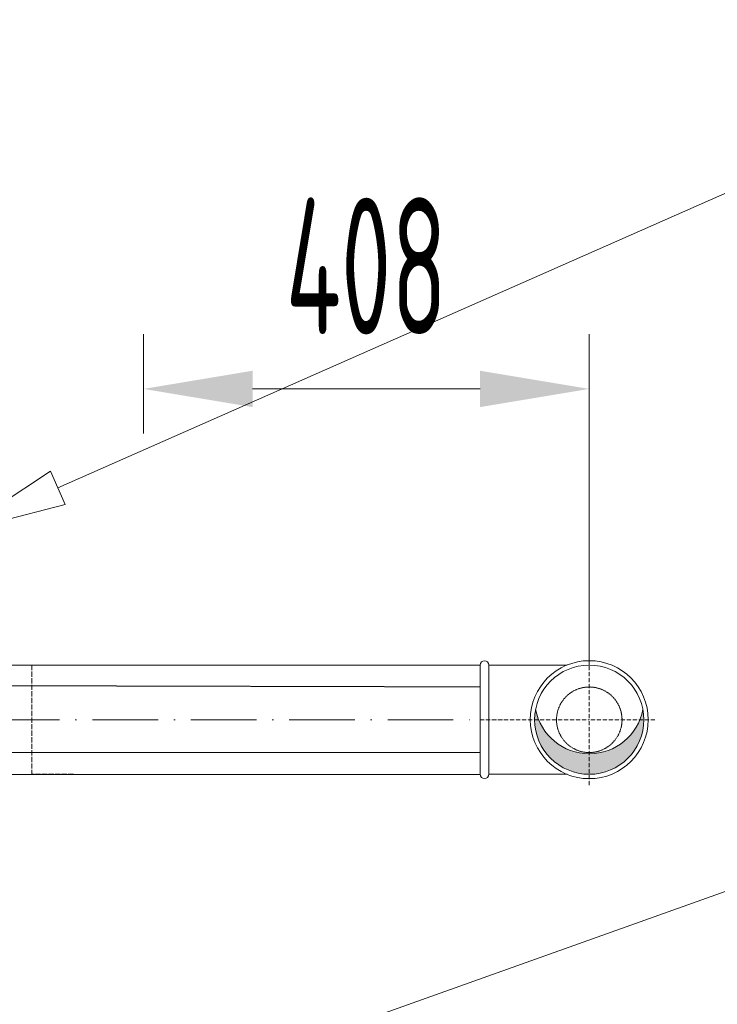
# Model space of a CAD drawing. Header units: millimetres. Extents: x 17747 to 112039, y -74980 to 446921.
# Tile 225 of 256: x 55498 to 56137, y 182823 to 183725. Entities that reach past the tile are written whole.
import ezdxf

# ---------------------------------------------------------------- set-up
doc = ezdxf.new("R2010")
doc.units = ezdxf.units.MM
for name, pattern in [('ACAD_ISO02W100', [15, 12, -3]), ('ACAD_ISO10W100', [18, 12, -3, 0, -3]), ('phl_thick', [0]), ('ČÁRKOVANÁ', [0.75, 0.5, -0.25])]:
    doc.linetypes.add(name, pattern=pattern)
for name, color, linetype, lineweight in [('JS_VYT_POPIS - OBECNĚ', 7, 'Continuous', 5), ('VZT_09 ODA (SÁNÍ) - OBRYS', 7, 'Continuous', 5), ('VZT_10 ODA (SÁNÍ) - OSA', 7, 'ACAD_ISO10W100', 5), ('VZT_50 POPIS - OBECNE', 7, 'Continuous', 5)]:
    doc.layers.add(name, color=color, linetype=linetype, lineweight=lineweight)
doc.layers.add('VZT_11 ODA (SÁNÍ) - NETISK', color=8, linetype='ACAD_ISO02W100', lineweight=5, plot=False)
doc.styles.add('EVORA_125', font='isocp.shx', dxfattribs={"width": 0.6, "height": 125})

# ---------------------------------------------------------------- blocks, each defined once
blk = doc.blocks.new('_ClosedBlank')
at = {"color": 0, "linetype": 'ByBlock', "lineweight": -2}
for p, q in [((-1, 0.1667), (0, 0)), ((-1, 0.1667), (-1, -0.1667)), ((0, 0), (-1, -0.1667))]:
    blk.add_line(p, q, dxfattribs=at)

msp = doc.modelspace()

# ---------------------------------------------------------------- hatches: boundary and pattern name
at = {"layer": 'VZT_09 ODA (SÁNÍ) - OBRYS', "lineweight": 5}
h = msp.add_hatch(color=256, dxfattribs=at)
h.dxf.hatch_style = 1
h.paths.add_polyline_path([(56068.58, 183093.17, -0.82717), (55970.35, 183093.17, 0.470601), (56019.46, 183033.8, 0.470601)])

# ---------------------------------------------------------------- linework, layer by layer
at = {"layer": 'JS_VYT_POPIS - OBECNĚ', "linetype": 'ByBlock'}
for points in [[(55532.92, 183295.91), (57549.15, 184186)], [(55535.62, 182709.54), (57422.02, 183382.5)]]:
    msp.add_lwpolyline(points, dxfattribs=at)
at = {"layer": 'VZT_09 ODA (SÁNÍ) - OBRYS'}
for p, q in [((55919.46, 183133.8), (55919.46, 183033.8)), ((55999.07, 183133.8), (55927.46, 183133.8)), ((55927.46, 183033.8), (55999.07, 183033.8))]:
    msp.add_line(p, q, dxfattribs=at)
at = {"layer": 'VZT_09 ODA (SÁNÍ) - OBRYS', "linetype": 'ČÁRKOVANÁ'}
for p, q in [((55919.46, 183113.8), (55284.36, 183115.38)), ((55919.46, 183053.8), (55284.36, 183053.72))]:
    msp.add_line(p, q, dxfattribs=at)
at = {"layer": 'VZT_09 ODA (SÁNÍ) - OBRYS'}
for points in [[(55919.46, 183133.72), (55384.36, 183133.72)], [(55919.46, 183033.72), (55384.36, 183033.72)]]:
    msp.add_lwpolyline(points, dxfattribs=at)
for radius in [54, 50]:
    msp.add_circle((56019.46, 183083.8), radius, dxfattribs=at)
at = {"layer": 'VZT_09 ODA (SÁNÍ) - OBRYS', "linetype": 'ČÁRKOVANÁ'}
msp.add_circle((56019.46, 183083.72), 30, dxfattribs=at)
at = {"layer": 'VZT_09 ODA (SÁNÍ) - OBRYS'}
for centre, start, end in [((55923.46, 183133.8), 0, 180), ((55923.46, 183033.8), 180, 0)]:
    msp.add_arc(centre, 4, start, end, dxfattribs=at)
at = {"layer": 'VZT_09 ODA (SÁNÍ) - OBRYS', "lineweight": 5}
msp.add_arc((56019.46, 183102.55), 50, 190.80692, 349.19308, dxfattribs=at)
at = {"layer": 'VZT_09 ODA (SÁNÍ) - OBRYS'}
msp.add_open_spline([(55927.46, 183133.8), (55927.46, 183133.8), (55927.46, 183132.61), (55927.46, 183127.9), (55927.46, 183124.32), (55927.44, 183115.22), (55927.44, 183109.78), (55927.42, 183097.78), (55927.41, 183091.36), (55927.41, 183078.42), (55927.42, 183072.03), (55927.43, 183060.02), (55927.44, 183054.5), (55927.45, 183045), (55927.46, 183041.14), (55927.46, 183035.66), (55927.46, 183034.11), (55927.46, 183033.81), (55927.46, 183033.8), (55927.46, 183033.8)], degree=3, knots=[78.871774, 78.871774, 78.871774, 78.871774, 97.804615, 97.804615, 117.523893, 117.523893, 137.264303, 137.264303, 156.831737, 156.831737, 176.103874, 176.103874, 195.460379, 195.460379, 215.101284, 215.101284, 234.82164, 234.82164, 236.873956, 236.873956, 236.873956, 236.873956], dxfattribs=at)
at = {"layer": 'VZT_10 ODA (SÁNÍ) - OSA', "ltscale": 0.3}
for p in [(56019.46, 183143.8), (55919.46, 183083.8), (56079.46, 183083.8), (56019.46, 183023.8)]:
    msp.add_line(p, (56019.46, 183083.8), dxfattribs=at)
at = {"layer": 'VZT_10 ODA (SÁNÍ) - OSA', "ltscale": 5}
msp.add_lwpolyline([(55384.36, 183083.72), (55919.46, 183083.72)], dxfattribs=at)
at = {"layer": 'VZT_11 ODA (SÁNÍ) - NETISK', "ltscale": 0.4}
for p, q in [((55509.06, 183133.8), (55509.06, 183033.8)), ((55547.06, 183133.8), (55509.06, 183133.8)), ((55547.06, 183033.8), (55509.06, 183033.8))]:
    msp.add_line(p, q, dxfattribs=at)
at = {"layer": 'VZT_50 POPIS - OBECNE', "linetype": 'phl_thick'}
for p, q in [((55611.16, 183345.76), (55611.16, 183436.61)), ((56019.46, 183133.8), (56019.46, 183436.61)), ((55919.46, 183386.61), (55711.16, 183386.61))]:
    msp.add_line(p, q, dxfattribs=at)
for points in [[(55711.16, 183403.27), (55711.16, 183369.94), (55611.16, 183386.61)], [(55919.46, 183403.27), (55919.46, 183369.94), (56019.46, 183386.61)]]:
    msp.add_solid(points, dxfattribs=at)

# ---------------------------------------------------------------- block references
at = {"layer": 'JS_VYT_POPIS - OBECNĚ', "xscale": 100, "yscale": 100, "zscale": 100, "rotation": 203.8197102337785}
msp.add_blockref('_ClosedBlank', (55441.44, 183255.52), dxfattribs=at)

# ---------------------------------------------------------------- texts
at = {"layer": 'VZT_50 POPIS - OBECNE', "linetype": 'phl_thick', "insert": (55815.31, 183499.11), "char_height": 125, "attachment_point": 5, "style": 'EVORA_125'}
msp.add_mtext('\\A1;408', dxfattribs=at)

doc.saveas('drawing.dxf')
